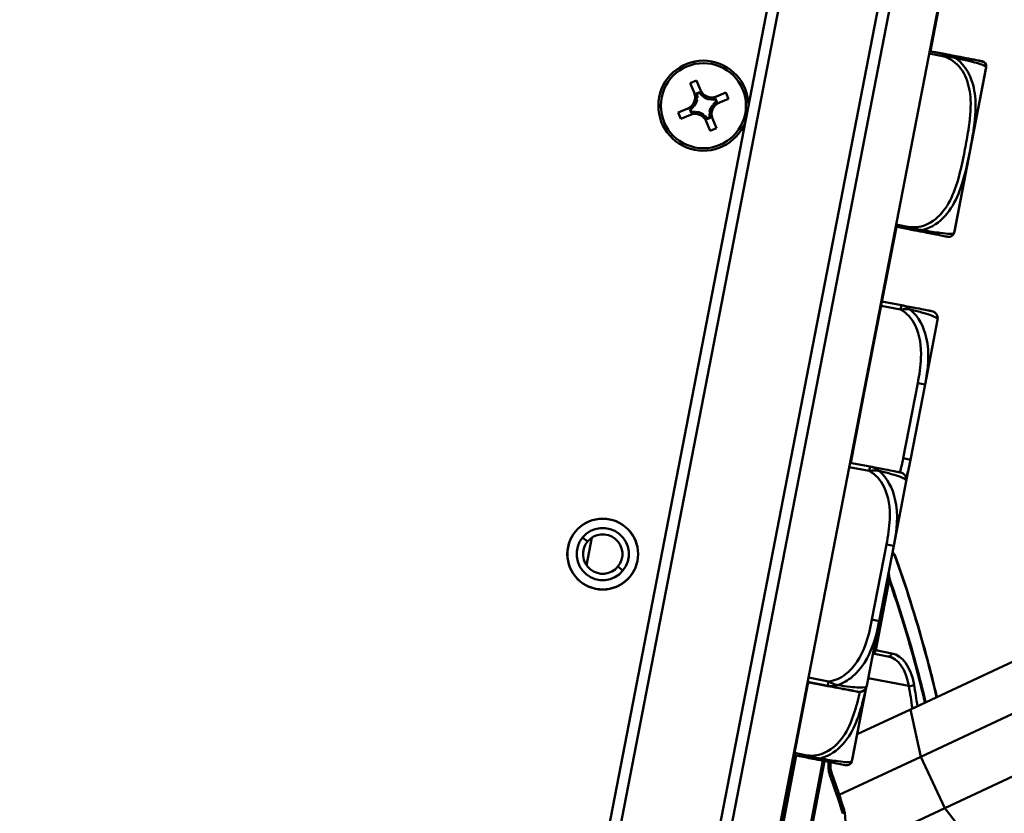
# Model space of a CAD drawing. Header units: inches. Extents: x 0.8 to 72.9, y -5.1 to 48.7.
# Tile 14 of 237: x 16.5 to 19.1, y 16.5 to 18.5. Entities that reach past the tile are written whole.
import ezdxf

# ---------------------------------------------------------------- set-up
doc = ezdxf.new("R2010")
doc.units = ezdxf.units.IN
doc.header["$MEASUREMENT"] = 0
for name, color, linetype, lineweight in [('Dimensions(ROSSANSI)', 7, 'Continuous', 25), ('Visible Edges(ROSSANSI)', 7, 'Continuous', 50), ('Visible Tangent Edges(ROSSANSI)', 7, 'Continuous', 50)]:
    doc.layers.add(name, color=color, linetype=linetype, lineweight=lineweight)
doc.styles.add('DEFAULT-ROSSANSI', font='arial.ttf')
doc.dimstyles.new('DEFAULT-ROSSANSI', dxfattribs={"dimtxt": 1, "dimasz": 0.098425, "dimexe": 0.125, "dimexo": 0.0625, "dimgap": 0.031496, "dimtad": 0, "dimtih": 1, "dimtoh": 1, "dimrnd": 1e-08, "dimzin": 0, "dimdsep": 46, "dimtxsty": 'DEFAULT-ROSSANSI', "dimcen": 0.09, "dimdle": 0.393701, "dimclrd": 7, "dimclre": 7, "dimclrt": 179, "dimadec": 0, "dimazin": 0, "dimtfac": 1, "dimtofl": 0, "dimtmove": 0, "dimatfit": 3, "dimfxl": 1, "dimtolj": 1, "dimtzin": 0, "dimlwd": 25, "dimlwe": 25, "dimarcsym": 0})

# ---------------------------------------------------------------- blocks, each defined once
blk = doc.blocks.new('*D7')
at = {"layer": 'Defpoints', "color": 0}
for p in [(18.0183, 23.6826), (3.2881, 10.3653), (16.4317, 7.8223)]:
    blk.add_point(p, dxfattribs=at)
at = {"layer": 'Dimensions(ROSSANSI)', "color": 7, "lineweight": 25}
for p, q in [((17.9569, 23.6945), (6.1804, 25.9729)), ((6.2845, 25.8526), (4.9257, 18.8296)), ((3.3068, 10.4619), (4.6655, 17.4849)), ((16.3704, 7.8342), (3.1653, 10.3891))]:
    blk.add_line(p, q, dxfattribs=at)
at = {"layer": 'Dimensions(ROSSANSI)', "color": 7}
for points in [[(6.2684, 25.8557), (6.3006, 25.8494), (6.3032, 25.9492)], [(3.2907, 10.4651), (3.3229, 10.4588), (3.2881, 10.3653)]]:
    blk.add_solid(points, dxfattribs=at)
at = {"layer": 'Dimensions(ROSSANSI)', "color": 179, "lineweight": 25, "insert": (0.8389, 18.7981), "char_height": 1, "attachment_point": 1, "style": 'DEFAULT-ROSSANSI'}
blk.add_mtext('\\A1;15.87 [403.2]', dxfattribs=at)
blk = doc.blocks.new('*D9')
at = {"layer": 'Defpoints', "color": 0}
for p in [(20.9572, 23.5647), (16.7247, 7.3336), (21.5914, 5.2728)]:
    blk.add_point(p, dxfattribs=at)
at = {"layer": 'Dimensions(ROSSANSI)', "color": 7, "lineweight": 25}
for p, q in [((21.0148, 23.5403), (28.1781, 20.5071)), ((28.0246, 20.4652), (24.0396, 11.0543)), ((21.6298, 5.3634), (23.4702, 9.7096)), ((16.7823, 7.3092), (21.7065, 5.2241))]:
    blk.add_line(p, q, dxfattribs=at)
at = {"layer": 'Dimensions(ROSSANSI)', "color": 7}
for points in [[(28.0095, 20.4716), (28.0397, 20.4588), (28.063, 20.5558)], [(21.6147, 5.3698), (21.6449, 5.357), (21.5914, 5.2728)]]:
    blk.add_solid(points, dxfattribs=at)
at = {"layer": 'Dimensions(ROSSANSI)', "color": 179, "lineweight": 25, "insert": (19.7982, 11.0228), "char_height": 1, "attachment_point": 1, "style": 'DEFAULT-ROSSANSI'}
blk.add_mtext('\\A1;16.60 [421.6]', dxfattribs=at)
blk = doc.blocks.new('*D12')
at = {"layer": 'Defpoints', "color": 0}
for p in [(20.3257, 29.7563), (14.3874, 23.4825), (20.8786, 23.3789), (14.3874, 8.0496)]:
    blk.add_point(p, dxfattribs=at)
at = {"layer": 'Dimensions(ROSSANSI)', "color": 7, "lineweight": 25}
for p, q in [((14.3874, 23.545), (14.3874, 30.679)), ((20.9029, 23.4365), (23.2112, 28.8877))]:
    blk.add_line(p, q, dxfattribs=at)
for start, end in [(81.16585, 89.74941), (67.30059, 75.85919)]:
    blk.add_arc((14.3874, 8.0496), 22.5044, start, end, dxfattribs=at)
at = {"layer": 'Dimensions(ROSSANSI)', "color": 7}
for points in [[(14.4858, 30.5373), (14.4859, 30.5702), (14.3874, 30.554)], [(23.0782, 28.8259), (23.0654, 28.7957), (23.1625, 28.7726)]]:
    blk.add_solid(points, dxfattribs=at)
at = {"layer": 'Dimensions(ROSSANSI)', "color": 179, "lineweight": 25, "insert": (17.875, 30.6151), "char_height": 1, "attachment_point": 1, "style": 'DEFAULT-ROSSANSI'}
blk.add_mtext('\\A1;23°', dxfattribs=at)
blk = doc.blocks.new('*D13')
at = {"layer": 'Defpoints', "color": 0}
for p in [(14.3874, 23.4825), (16.8244, 7.5198), (15.55, 3.9989), (14.3874, -5.0762)]:
    blk.add_point(p, dxfattribs=at)
at = {"layer": 'Dimensions(ROSSANSI)', "color": 7, "lineweight": 25}
for p, q in [((14.3874, 23.42), (14.3874, 3.9481)), ((16.8126, 7.4584), (16.1016, 3.7838))]:
    blk.add_line(p, q, dxfattribs=at)
for start, end in [(90, 91.37691), (79.66637, 89.38363)]:
    blk.add_arc((14.3874, -5.0762), 9.1493, start, end, dxfattribs=at)
at = {"layer": 'Dimensions(ROSSANSI)', "color": 7}
for points in [[(14.4857, 4.0561), (14.4859, 4.0889), (14.3874, 4.0731)], [(16.0316, 3.9408), (16.0256, 3.9085), (16.1253, 3.9065)]]:
    blk.add_solid(points, dxfattribs=at)
at = {"layer": 'Dimensions(ROSSANSI)', "color": 179, "lineweight": 25, "insert": (12.2684, 4.498), "char_height": 1, "attachment_point": 1, "style": 'DEFAULT-ROSSANSI'}
blk.add_mtext('\\A1;11°', dxfattribs=at)

msp = doc.modelspace()

# ---------------------------------------------------------------- linework, layer by layer
at = {"layer": 'Visible Edges(ROSSANSI)'}
for p, q in [((16.7017, 7.5436), (18.9287, 19.0541)), ((16.8244, 7.5198), (19.0514, 19.0304)), ((18.5949, 19.0028), (16.7596, 9.5167)), ((16.7947, 9.5405), (18.6186, 18.9676)), ((18.8719, 18.9186), (17.048, 9.4915)), ((18.9992, 18.7498), (18.9444, 18.4665)), ((18.9776, 18.4595), (18.9423, 18.4663)), ((18.9777, 18.46), (18.9424, 18.4669)), ((19.0079, 17.9892), (19.0914, 18.4207)), ((19.0914, 18.4207), (19.0915, 18.4212)), ((18.3097, 18.3822), (18.3263, 18.3891)), ((18.3203, 18.3568), (18.3097, 18.3822)), ((18.3263, 18.3891), (18.3369, 18.3637)), ((18.3349, 18.3584), (18.3255, 18.3545)), ((18.3343, 18.3565), (18.3274, 18.3536)), ((18.3431, 18.349), (18.3411, 18.3482)), ((18.3788, 18.3466), (18.4042, 18.3572)), ((18.4042, 18.3572), (18.4111, 18.3406)), ((18.3284, 18.3429), (18.3265, 18.3421)), ((18.3649, 18.3384), (18.3641, 18.3404)), ((18.371, 18.3238), (18.3702, 18.3258)), ((18.3785, 18.3326), (18.3756, 18.3395)), ((18.3804, 18.332), (18.3765, 18.3414)), ((18.4111, 18.3406), (18.3857, 18.33)), ((18.2778, 18.3043), (18.3031, 18.3149)), ((18.2847, 18.2877), (18.2778, 18.3043)), ((18.3101, 18.2983), (18.2847, 18.2877)), ((18.3085, 18.3129), (18.3124, 18.3035)), ((18.3104, 18.3123), (18.3133, 18.3054)), ((18.3178, 18.3211), (18.3187, 18.3191)), ((18.324, 18.3065), (18.3248, 18.3045)), ((18.3458, 18.2959), (18.3478, 18.2967)), ((18.3604, 18.302), (18.3624, 18.3028)), ((18.3625, 18.2558), (18.3519, 18.2812)), ((18.3539, 18.2865), (18.3633, 18.2904)), ((18.3546, 18.2884), (18.3615, 18.2913)), ((18.3685, 18.2881), (18.3791, 18.2627)), ((18.3791, 18.2627), (18.3625, 18.2558)), ((18.8545, 18.0021), (18.789, 17.6637)), ((18.8526, 18.0025), (18.8879, 17.9956)), ((18.8678, 17.7949), (18.8164, 17.8048)), ((18.9302, 17.5851), (18.9633, 17.7563)), ((18.7888, 17.6626), (18.7698, 17.5644)), ((18.7869, 17.663), (18.7888, 17.6626)), ((18.787, 17.6636), (18.789, 17.6632)), ((18.787, 17.6635), (18.7889, 17.6631)), ((18.7871, 17.6641), (18.789, 17.6637)), ((18.8918, 17.3864), (18.9302, 17.5851)), ((18.767, 17.55), (18.7338, 17.3782)), ((18.7651, 17.5504), (18.767, 17.55)), ((18.7698, 17.5644), (18.767, 17.55)), ((18.7679, 17.5648), (18.7698, 17.5644)), ((18.8808, 17.3297), (18.8918, 17.3864)), ((18.7853, 17.3682), (18.7318, 17.3785)), ((18.8476, 17.1584), (18.8808, 17.3297)), ((18.0499, 17.1804), (18.0357, 17.107)), ((18.8092, 16.9598), (18.8476, 17.1584)), ((18.7761, 16.7885), (18.8092, 16.9598)), ((19.3065, 16.9202), (18.8917, 16.7263)), ((18.7926, 16.8737), (18.8323, 16.866)), ((18.6215, 16.7978), (18.4603, 15.9644)), ((18.6196, 16.7982), (18.673, 16.7879)), ((18.6197, 16.7987), (18.6731, 16.7884)), ((18.776, 16.788), (18.7761, 16.7885)), ((19.3594, 16.8069), (18.919, 16.6011)), ((18.7376, 16.5923), (18.7747, 16.7838)), ((18.7508, 16.6605), (18.8917, 16.7263)), ((19.4229, 16.671), (18.9825, 16.4652)), ((18.5842, 16.6051), (18.6176, 16.5987)), ((18.7034, 16.5003), (18.919, 16.6011)), ((18.7268, 16.3457), (18.9825, 16.4652))]:
    msp.add_line(p, q, dxfattribs=at)
for centre, radius in [((18.3444, 18.3224), 0.1125), ((18.0784, 17.1368), 0.0937)]:
    msp.add_circle(centre, radius, dxfattribs=at)
for centre, radius, start, end in [((18.3444, 18.3224), 0.119, 0.4383, 337.6617), ((19.0781, 18.426), 0.0138, 355.5035, 79.05), ((19.0783, 18.4265), 0.0138, 355.5035, 79.05), ((19.0624, 18.4263), 0.0295, 349.05, 354.922), ((19.0625, 18.4268), 0.0295, 349.05, 354.922), ((18.9683, 18.4346), 0.124, 354.922, 355.5035), ((18.9684, 18.4352), 0.124, 354.922, 355.5035), ((18.2908, 18.3445), 0.032, 292.68, 22.68), ((18.2908, 18.3445), 0.0377, 357.6376, 14.0017), ((18.3664, 18.3761), 0.0377, 211.3583, 227.7224), ((18.3664, 18.3761), 0.032, 202.68, 292.68), ((18.2908, 18.3445), 0.0377, 324.5647, 350.7953), ((18.3664, 18.3761), 0.0377, 234.5647, 260.7953), ((18.3981, 18.3004), 0.0377, 144.5647, 170.7953), ((18.3664, 18.3761), 0.0377, 267.6376, 284.0017), ((18.3981, 18.3004), 0.032, 112.68, 202.68), ((18.3981, 18.3004), 0.0377, 121.3583, 137.7224), ((18.3224, 18.2688), 0.032, 22.68, 112.68), ((18.2908, 18.3445), 0.0377, 301.3583, 317.7224), ((18.3224, 18.2688), 0.0377, 87.6376, 104.0017), ((18.3224, 18.2688), 0.0377, 54.5647, 80.7953), ((18.3224, 18.2688), 0.0377, 31.3583, 47.7224), ((18.3981, 18.3004), 0.0377, 177.6376, 194.0017), ((18.9936, 17.9892), 0.0138, 259.05, 342.5965), ((18.8885, 18.0222), 0.124, 342.5965, 343.178), ((18.9789, 17.9948), 0.0295, 343.178, 349.05), ((18.944, 17.7601), 0.0197, 349.05, 79.05), ((18.8615, 17.3334), 0.0197, 349.05, 79.05), ((18.0784, 17.1368), 0.0935, 320.5429, 140.5429), ((18.0784, 17.1368), 0.069, 320.5429, 140.5429), ((18.0784, 17.1368), 0.0935, 140.5429, 320.5429), ((18.0784, 17.1368), 0.069, 140.5429, 320.5429), ((18.0784, 17.1368), 0.0521, 320.5429, 140.5429), ((18.0784, 17.1368), 0.0521, 140.5429, 320.5429), ((18.8409, 17.1313), 0.01, 19.8373, 49.6816), ((18.7567, 16.7917), 0.0197, 259.05, 349.05), ((18.7568, 16.7923), 0.0197, 259.05, 349.05), ((18.7234, 16.5922), 0.0138, 259.05, 342.5965), ((18.6182, 16.6252), 0.124, 342.5965, 343.178), ((18.7086, 16.5979), 0.0295, 343.178, 349.05), ((18.7083, 16.4523), 0.01, 5.553, 17.157)]:
    msp.add_arc(centre, radius, start, end, dxfattribs=at)
for centre, major_axis, start_param, end_param in [((18.2926, 18.3401), (-0.014, 0.0334), 4.397645, 4.728932), ((18.3683, 18.3717), (0.014, -0.0334), 4.695846, 5.027133), ((18.3621, 18.3743), (0.0334, 0.014), 4.397645, 4.728932), ((18.3937, 18.2986), (-0.0334, -0.014), 4.695846, 5.027133), ((18.2952, 18.3463), (0.0334, 0.014), 4.695846, 5.027133), ((18.3268, 18.2706), (-0.0334, -0.014), 4.397645, 4.728932), ((18.3206, 18.2732), (-0.014, 0.0334), 4.695846, 5.027133), ((18.3962, 18.3048), (0.014, -0.0334), 4.397645, 4.728932)]:
    msp.add_ellipse(centre, major_axis=major_axis, ratio=0.9914, start_param=start_param, end_param=end_param, dxfattribs=at)
for points, knots in [([(19.0808, 18.4395), (19.0807, 18.4395), (19.0806, 18.4396), (19.076, 18.4404), (19.0704, 18.4415), (19.0565, 18.4442), (19.0231, 18.4507), (19.0099, 18.4532), (18.994, 18.4563), (18.9776, 18.4595)], [1.0315402, 1.0315402, 1.0315402, 1.0315402, 1.2894252, 1.2894252, 1.2894252, 1.6107738, 1.6107738, 1.6107738, 1.7373496, 1.7373496, 1.7373496, 1.7373496]), ([(19.0809, 18.4401), (19.0808, 18.4401), (19.0807, 18.4401), (19.0761, 18.441), (19.0705, 18.4421), (19.0566, 18.4448), (19.0232, 18.4512), (19.01, 18.4538), (18.9941, 18.4569), (18.9777, 18.46)], [1.0315402, 1.0315402, 1.0315402, 1.0315402, 1.2894252, 1.2894252, 1.2894252, 1.6107738, 1.6107738, 1.6107738, 1.7373496, 1.7373496, 1.7373496, 1.7373496]), ([(18.8879, 17.9956), (18.8981, 17.9937), (18.9083, 17.9917), (18.9175, 17.9899), (18.9345, 17.9866), (18.9487, 17.9839), (18.9591, 17.9819), (18.9694, 17.9799), (18.9762, 17.9786), (18.9807, 17.9777), (18.9872, 17.9764), (18.9893, 17.976), (18.9902, 17.9758), (18.9909, 17.9757), (18.991, 17.9757), (18.991, 17.9757)], [0.3257308, 0.3257308, 0.3257308, 0.3257308, 0.4047738, 0.4047738, 0.4047738, 0.5505317, 0.5505317, 0.5505317, 0.6962896, 0.6962896, 0.6962896, 0.9025977, 0.9025977, 0.9025977, 1.0315402, 1.0315402, 1.0315402, 1.0315402]), ([(18.9477, 17.7794), (18.9474, 17.7795), (18.9468, 17.7796), (18.943, 17.7803), (18.938, 17.7813), (18.9277, 17.7833), (18.9071, 17.7873), (18.8964, 17.7893), (18.883, 17.7919), (18.8678, 17.7949)], [0.2569537, 0.2569537, 0.2569537, 0.2569537, 0.4371919, 0.4371919, 0.4371919, 0.6739428, 0.6739428, 0.6739428, 0.7963818, 0.7963818, 0.7963818, 0.7963818]), ([(18.8652, 17.3527), (18.8648, 17.3528), (18.8643, 17.3529), (18.8605, 17.3537), (18.8554, 17.3546), (18.8451, 17.3566), (18.8245, 17.3606), (18.8139, 17.3627), (18.8005, 17.3653), (18.7853, 17.3682)], [0.2569537, 0.2569537, 0.2569537, 0.2569537, 0.4371919, 0.4371919, 0.4371919, 0.6739428, 0.6739428, 0.6739428, 0.7963818, 0.7963818, 0.7963818, 0.7963818]), ([(18.9613, 16.7589), (18.9514, 16.8017), (18.9407, 16.8438), (18.9057, 16.9715), (18.8792, 17.0546), (18.8503, 17.1347)], [8.900188, 8.900188, 8.900188, 8.900188, 9.290097, 9.290097, 10.101724, 10.101724, 10.101724, 10.101724]), ([(18.673, 16.7879), (18.6909, 16.7844), (18.7064, 16.7814), (18.7179, 16.7792), (18.7356, 16.7758), (18.7444, 16.7741), (18.7488, 16.7732), (18.7521, 16.7726), (18.7526, 16.7725), (18.7529, 16.7724)], [-0.7968224, -0.7968224, -0.7968224, -0.7968224, -0.6514613, -0.6514613, -0.6514613, -0.427691, -0.427691, -0.427691, -0.2569517, -0.2569517, -0.2569517, -0.2569517]), ([(18.6731, 16.7884), (18.691, 16.7849), (18.7065, 16.7819), (18.718, 16.7797), (18.7357, 16.7763), (18.7445, 16.7746), (18.7489, 16.7738), (18.7522, 16.7731), (18.7527, 16.773), (18.753, 16.7729)], [-0.7968224, -0.7968224, -0.7968224, -0.7968224, -0.6514613, -0.6514613, -0.6514613, -0.427691, -0.427691, -0.427691, -0.2569517, -0.2569517, -0.2569517, -0.2569517]), ([(18.6176, 16.5987), (18.6278, 16.5967), (18.638, 16.5947), (18.6472, 16.5929), (18.6643, 16.5896), (18.6784, 16.5869), (18.6888, 16.5849), (18.6991, 16.5829), (18.7059, 16.5816), (18.7105, 16.5807), (18.7169, 16.5795), (18.719, 16.5791), (18.72, 16.5789), (18.7206, 16.5787), (18.7207, 16.5787), (18.7207, 16.5787)], [0.3257308, 0.3257308, 0.3257308, 0.3257308, 0.4047738, 0.4047738, 0.4047738, 0.5505317, 0.5505317, 0.5505317, 0.6962896, 0.6962896, 0.6962896, 0.9025977, 0.9025977, 0.9025977, 1.0315402, 1.0315402, 1.0315402, 1.0315402]), ([(18.6837, 16.5568), (18.6829, 16.5589), (18.6823, 16.5609), (18.6813, 16.5652), (18.6809, 16.5673), (18.6803, 16.5716), (18.6801, 16.5738), (18.68, 16.5781), (18.6801, 16.5803), (18.6804, 16.5838), (18.6805, 16.5851), (18.6807, 16.5865)], [-0.5404263, -0.5404263, -0.5404263, -0.5404263, -0.4319662, -0.4319662, -0.3235062, -0.3235062, -0.2150461, -0.2150461, -0.1065861, -0.1065861, -0.0389593, -0.0389593, -0.0389593, -0.0389593]), ([(18.7178, 16.4552), (18.7157, 16.4621), (18.7136, 16.4689), (18.7092, 16.4825), (18.707, 16.4893), (18.7025, 16.5029), (18.7003, 16.5096), (18.6956, 16.5232), (18.6933, 16.5299), (18.6885, 16.5434), (18.6861, 16.5501), (18.6837, 16.5568)], [0.49056048, 0.49056048, 0.49056048, 0.49056048, 0.50053364, 0.50053364, 0.5105068, 0.5105068, 0.52047996, 0.52047996, 0.53045312, 0.53045312, 0.54042628, 0.54042628, 0.54042628, 0.54042628]), ([(18.3342, 14.4684), (18.3938, 14.583), (18.4479, 14.7053), (18.5433, 14.9604), (18.5845, 15.0933), (18.6525, 15.3646), (18.6793, 15.503), (18.7174, 15.7801), (18.7287, 15.9188), (18.7353, 16.1911), (18.7307, 16.3247), (18.7182, 16.4533)], [1.0802358, 1.0802358, 1.0802358, 1.0802358, 1.27646, 1.27646, 1.4726842, 1.4726842, 1.6689084, 1.6689084, 1.8651326, 1.8651326, 2.0613568, 2.0613568, 2.0613568, 2.0613568])]:
    msp.add_open_spline(points, degree=3, knots=knots, dxfattribs=at)
for points in [[(18.328, 18.3384), (18.3238, 18.3484), (18.3203, 18.3568)], [(18.3369, 18.3637), (18.3404, 18.3553), (18.3446, 18.3454)], [(18.3031, 18.3149), (18.3116, 18.3185), (18.3215, 18.3226)], [(18.3604, 18.3389), (18.3704, 18.343), (18.3788, 18.3466)], [(18.3857, 18.33), (18.3773, 18.3264), (18.3674, 18.3223)], [(18.3284, 18.306), (18.3185, 18.3019), (18.3101, 18.2983)], [(18.3519, 18.2812), (18.3484, 18.2896), (18.3443, 18.2995)], [(18.3609, 18.3065), (18.365, 18.2965), (18.3685, 18.2881)]]:
    msp.add_rational_spline(points, [1, 1.0434797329, 1], degree=2, dxfattribs=at)
for points, degree in [([(18.3255, 18.3545), (18.3264, 18.3541), (18.3274, 18.3536)], 2), ([(18.3349, 18.3584), (18.3346, 18.3575), (18.3343, 18.3565)], 2), ([(18.3765, 18.3414), (18.376, 18.3404), (18.3756, 18.3395)], 2), ([(18.3804, 18.332), (18.3794, 18.3323), (18.3785, 18.3326)], 2), ([(18.3085, 18.3129), (18.3094, 18.3126), (18.3104, 18.3123)], 2), ([(18.3124, 18.3035), (18.3128, 18.3045), (18.3133, 18.3054)], 2), ([(18.3539, 18.2865), (18.3543, 18.2874), (18.3546, 18.2884)], 2), ([(18.3633, 18.2904), (18.3624, 18.2908), (18.3615, 18.2913)], 2), ([(18.7889, 17.663), (18.7889, 17.6628), (18.7888, 17.6626)], 2), ([(18.789, 17.6632), (18.7889, 17.6632), (18.7889, 17.6631)], 2), ([(18.7889, 17.6631), (18.7889, 17.6631), (18.7889, 17.663)], 2), ([(18.789, 17.6637), (18.789, 17.6635), (18.789, 17.6632)], 2), ([(18.8473, 17.139), (18.8463, 17.1398), (18.8454, 17.1406), (18.8444, 17.1415)], 3)]:
    msp.add_open_spline(points, degree=degree, dxfattribs=at)
at = {"layer": 'Visible Tangent Edges(ROSSANSI)'}
for p, q in [((18.9412, 18.4605), (18.9765, 18.4537)), ((18.9765, 18.4537), (18.9776, 18.4595)), ((18.9776, 18.4595), (18.9777, 18.46)), ((19.0072, 17.9863), (19.0918, 18.4237)), ((19.0918, 18.4237), (19.0919, 18.4242)), ((18.889, 18.0014), (18.8537, 18.0083)), ((18.8879, 17.9956), (18.889, 18.0014)), ((18.8141, 17.7932), (18.8656, 17.7833)), ((18.8656, 17.7833), (18.8678, 17.7949)), ((18.7869, 17.6634), (18.7889, 17.663)), ((18.9109, 17.5888), (18.8724, 17.3902)), ((18.9109, 17.5888), (18.9302, 17.5851)), ((18.8724, 17.3902), (18.8918, 17.3864)), ((18.7296, 17.367), (18.783, 17.3566)), ((18.783, 17.3566), (18.7853, 17.3682)), ((18.0382, 17.1699), (18.0251, 17.1807)), ((18.8283, 17.1622), (18.7899, 16.9635)), ((18.8283, 17.1622), (18.8476, 17.1584)), ((18.1317, 17.093), (18.1186, 17.1037)), ((18.8322, 17.068), (18.7964, 16.8832)), ((18.8, 16.8825), (18.8357, 17.0673)), ((18.8357, 17.0673), (18.8322, 17.068)), ((18.7899, 16.9635), (18.8092, 16.9598)), ((18.7964, 16.8832), (18.7945, 16.8835)), ((18.7964, 16.8832), (18.8, 16.8825)), ((18.8424, 16.8743), (18.8, 16.8825)), ((18.6753, 16.8), (18.6219, 16.8103)), ((18.673, 16.7879), (18.6731, 16.7884)), ((18.6731, 16.7884), (18.6753, 16.8)), ((18.8875, 16.7881), (18.78, 16.8089)), ((18.7369, 16.5893), (18.7744, 16.7832)), ((18.8917, 16.7263), (18.919, 16.6011)), ((18.5475, 16.3835), (18.5901, 16.604)), ((18.6187, 16.6045), (18.5854, 16.6109)), ((18.6176, 16.5987), (18.6187, 16.6045)), ((18.6603, 16.5904), (18.6177, 16.3699)), ((18.6223, 16.369), (18.665, 16.5895)), ((18.919, 16.6011), (18.9825, 16.4652)), ((18.9825, 16.4652), (19.061, 16.3639))]:
    msp.add_line(p, q, dxfattribs=at)
for centre, radius, start, end in [((18.7447, 16.5765), 0.07, 170.9632, 200.0141), ((16.6686, 15.8202), 2.1395, 17.157, 20.0141)]:
    msp.add_arc(centre, radius, start, end, dxfattribs=at)
for centre, major_axis, ratio, start_param, end_param in [((18.8409, 17.1313), (0.00647, 0.00762), 0.90902, 5.472256, 6.283185), ((18.8409, 17.1313), (0.00941, 0.00339), 0.603716, 5.894502, 6.283185), ((18.8276, 17.0689), (0.00988, 0.00154), 0.178388, 5.172401, 5.975275), ((18.8276, 17.0689), (0.00944, 0.00329), 0.60209, 5.515127, 5.900415), ((18.7918, 16.8841), (-0.0019, -0.00982), 0.83205, 0.331285, 1.570796), ((18.7918, 16.8841), (-0.0019, -0.00982), 0.471858, 0.610825, 1.570796), ((18.8342, 16.8759), (-0.0019, -0.00982), 0.83205, 0, 1.570796), ((18.8039, 16.7188), (0.0285, 0.1473), 0.5547, 5.306788, 6.283185), ((18.812, 16.7172), (0.0304, 0.1571), 0.5547, 5.306788, 6.283185), ((18.8931, 16.7928), (0.00986, 0.00167), 0.465957, 4.0348, 5.605596), ((17.5217, 15.6552), (-0.4653, -2.4049), 0.5547, 2.137611, 2.165195), ((17.5299, 15.6536), (0.4672, 2.4148), 0.5547, 5.280767, 5.306788), ((18.6743, 16.5534), (0.0094, 0.00342), 0.265473, 5.128945, 6.283185), ((18.7083, 16.4523), (0.00955, 0.00295), 0.244484, 5.141663, 6.283185), ((18.7083, 16.4523), (0.00995, 0.00097), 0.391996, 5.635983, 6.283185)]:
    msp.add_ellipse(centre, major_axis=major_axis, ratio=ratio, start_param=start_param, end_param=end_param, dxfattribs=at)
for points, knots in [([(18.9765, 18.4537), (18.9866, 18.4511), (18.9963, 18.4465), (19.0047, 18.4404), (19.0201, 18.4291), (19.0317, 18.4127), (19.039, 18.3949), (19.0463, 18.377), (19.0496, 18.3578), (19.0506, 18.3387), (19.052, 18.3116), (19.0489, 18.2844), (19.0448, 18.2576), (19.0422, 18.2409), (19.0391, 18.2242), (19.0359, 18.2076), (19.0295, 18.1744), (19.0228, 18.1412), (19.0119, 18.109), (18.9983, 18.0688), (18.9761, 18.0284), (18.9377, 18.0098), (18.9227, 18.0024), (18.9055, 17.9992), (18.889, 18.0014)], [0.325731, 0.325731, 0.325731, 0.325731, 0.404774, 0.404774, 0.404774, 0.550532, 0.550532, 0.550532, 0.69629, 0.69629, 0.69629, 0.902598, 0.902598, 0.902598, 1.03154, 1.03154, 1.03154, 1.289425, 1.289425, 1.289425, 1.610774, 1.610774, 1.610774, 1.73735, 1.73735, 1.73735, 1.73735]), ([(18.9765, 18.4537), (18.9785, 18.4534), (18.9804, 18.4531), (18.9842, 18.4527), (18.9861, 18.4525), (18.9891, 18.4522), (18.9902, 18.4521), (18.9921, 18.4519), (18.9928, 18.4518), (18.995, 18.4516), (18.9965, 18.4514), (19.0003, 18.4508), (19.0027, 18.4504), (19.007, 18.4495), (19.0091, 18.449), (19.011, 18.4484)], [-0.0844808, -0.0844808, -0.0844808, -0.0844808, -0.06943799, -0.06943799, -0.05587828, -0.05587828, -0.04740346, -0.04740346, -0.04210669, -0.04210669, -0.03151317, -0.03151317, -0.01456352, -0.01456352, 0.00026741, 0.00026741, 0.00026741, 0.00026741]), ([(19.011, 18.4484), (19.0092, 18.4495), (19.0072, 18.4506), (19.0031, 18.4525), (19.0008, 18.4535), (18.9971, 18.4548), (18.9957, 18.4552), (18.9936, 18.4559), (18.9929, 18.4561), (18.9911, 18.4566), (18.99, 18.4568), (18.987, 18.4576), (18.9853, 18.4579), (18.9815, 18.4587), (18.9796, 18.4591), (18.9776, 18.4595)], [-0.00026741, -0.00026741, -0.00026741, -0.00026741, 0.01456352, 0.01456352, 0.03151317, 0.03151317, 0.04210669, 0.04210669, 0.04740346, 0.04740346, 0.05587828, 0.05587828, 0.06943799, 0.06943799, 0.0844808, 0.0844808, 0.0844808, 0.0844808]), ([(18.9939, 18.4563), (18.9934, 18.4565), (18.9928, 18.4566), (18.9912, 18.4571), (18.9901, 18.4574), (18.9871, 18.4581), (18.9854, 18.4585), (18.9816, 18.4593), (18.9797, 18.4597), (18.9777, 18.46)], [0.04339518, 0.04339518, 0.04339518, 0.04339518, 0.04740346, 0.04740346, 0.05587828, 0.05587828, 0.06943799, 0.06943799, 0.0844808, 0.0844808, 0.0844808, 0.0844808]), ([(18.923, 17.9935), (18.9297, 17.9951), (18.9362, 17.9974), (18.9424, 18.0002), (18.9853, 18.0201), (19.0098, 18.0632), (19.0244, 18.1047), (19.0361, 18.138), (19.0429, 18.1716), (19.0493, 18.205), (19.0526, 18.2217), (19.0556, 18.2385), (19.0582, 18.2555), (19.0623, 18.2827), (19.0653, 18.3108), (19.0633, 18.3393), (19.0619, 18.3595), (19.058, 18.38), (19.0496, 18.3992), (19.0413, 18.4183), (19.0283, 18.4361), (19.011, 18.4484)], [-1.657319, -1.657319, -1.657319, -1.657319, -1.610774, -1.610774, -1.610774, -1.289425, -1.289425, -1.289425, -1.03154, -1.03154, -1.03154, -0.902598, -0.902598, -0.902598, -0.69629, -0.69629, -0.69629, -0.550532, -0.550532, -0.550532, -0.405761, -0.405761, -0.405761, -0.405761]), ([(19.011, 18.4484), (19.0171, 18.4471), (19.0229, 18.4458), (19.0284, 18.4446), (19.0658, 18.4363), (19.081, 18.4312), (19.087, 18.4283), (19.0918, 18.4259), (19.0919, 18.4249), (19.0919, 18.4249)], [-1.6573193, -1.6573193, -1.6573193, -1.6573193, -1.6107738, -1.6107738, -1.6107738, -1.2894252, -1.2894252, -1.2894252, -1.0315402, -1.0315402, -1.0315402, -1.0315402]), ([(18.8879, 17.9956), (18.8898, 17.9953), (18.8918, 17.9949), (18.8955, 17.9942), (18.8973, 17.9939), (18.9003, 17.9935), (18.9015, 17.9933), (18.9033, 17.9931), (18.9041, 17.9931), (18.9063, 17.9929), (18.9078, 17.9928), (18.9116, 17.9926), (18.9141, 17.9926), (18.9187, 17.9929), (18.9209, 17.9931), (18.923, 17.9935)], [-0.0844808, -0.0844808, -0.0844808, -0.0844808, -0.06943799, -0.06943799, -0.05587828, -0.05587828, -0.04740346, -0.04740346, -0.04210669, -0.04210669, -0.03151317, -0.03151317, -0.01456352, -0.01456352, 0.00026741, 0.00026741, 0.00026741, 0.00026741]), ([(18.923, 17.9935), (18.921, 17.9937), (18.9189, 17.9939), (18.9145, 17.9947), (18.9122, 17.9952), (18.9084, 17.9961), (18.907, 17.9965), (18.9049, 17.9971), (18.9041, 17.9973), (18.9023, 17.9978), (18.9012, 17.9981), (18.8983, 17.9989), (18.8966, 17.9994), (18.8929, 18.0005), (18.8909, 18.001), (18.889, 18.0014)], [-0.00026741, -0.00026741, -0.00026741, -0.00026741, 0.01456352, 0.01456352, 0.03151317, 0.03151317, 0.04210669, 0.04210669, 0.04740346, 0.04740346, 0.05587828, 0.05587828, 0.06943799, 0.06943799, 0.0844808, 0.0844808, 0.0844808, 0.0844808]), ([(19.0068, 17.9851), (19.0068, 17.9851), (19.0066, 17.9849), (19.0058, 17.9846), (19.0045, 17.9842), (19.002, 17.9835), (18.9945, 17.9837), (18.9893, 17.9839), (18.9815, 17.9846), (18.9697, 17.9861), (18.958, 17.9877), (18.9421, 17.9901), (18.923, 17.9935)], [-1.0315402, -1.0315402, -1.0315402, -1.0315402, -0.9025977, -0.9025977, -0.9025977, -0.6962896, -0.6962896, -0.6962896, -0.5505317, -0.5505317, -0.5505317, -0.4057611, -0.4057611, -0.4057611, -0.4057611]), ([(18.8656, 17.7833), (18.8671, 17.7835), (18.8686, 17.7837), (18.8715, 17.7841), (18.8728, 17.7842), (18.8751, 17.7844), (18.876, 17.7844), (18.8774, 17.7845), (18.8779, 17.7845), (18.8795, 17.7845), (18.8806, 17.7845), (18.8834, 17.7844), (18.8852, 17.7843), (18.8883, 17.7839), (18.8898, 17.7837), (18.8912, 17.7834)], [-0.0532704, -0.0532704, -0.0532704, -0.0532704, -0.04377373, -0.04377373, -0.03521335, -0.03521335, -0.02986312, -0.02986312, -0.02651922, -0.02651922, -0.01983142, -0.01983142, -0.00913095, -0.00913095, 0.00023197, 0.00023197, 0.00023197, 0.00023197]), ([(18.8656, 17.7833), (18.8824, 17.7742), (18.8956, 17.7589), (18.9041, 17.7417), (18.9174, 17.7153), (18.9206, 17.685), (18.9195, 17.6556), (18.9186, 17.6332), (18.9151, 17.6108), (18.9109, 17.5888)], [-0.7968224, -0.7968224, -0.7968224, -0.7968224, -0.6514613, -0.6514613, -0.6514613, -0.427691, -0.427691, -0.427691, -0.2569517, -0.2569517, -0.2569517, -0.2569517]), ([(18.8912, 17.7834), (18.8899, 17.7845), (18.8886, 17.7855), (18.8858, 17.7875), (18.8842, 17.7885), (18.8817, 17.7899), (18.8807, 17.7904), (18.8792, 17.7911), (18.8787, 17.7914), (18.8774, 17.7919), (18.8766, 17.7923), (18.8745, 17.793), (18.8733, 17.7935), (18.8706, 17.7943), (18.8692, 17.7946), (18.8678, 17.7949)], [-0.00023197, -0.00023197, -0.00023197, -0.00023197, 0.00913095, 0.00913095, 0.01983142, 0.01983142, 0.02651922, 0.02651922, 0.02986312, 0.02986312, 0.03521335, 0.03521335, 0.04377373, 0.04377373, 0.0532704, 0.0532704, 0.0532704, 0.0532704]), ([(18.8912, 17.7834), (18.9038, 17.7804), (18.9153, 17.7775), (18.9445, 17.7694), (18.9545, 17.7651), (18.9629, 17.7595), (18.9639, 17.7577), (18.9633, 17.7563)], [-0.7478145, -0.7478145, -0.7478145, -0.7478145, -0.6493253, -0.6493253, -0.427691, -0.427691, -0.2569537, -0.2569537, -0.2569537, -0.2569537]), ([(18.9302, 17.5851), (18.938, 17.6248), (18.9433, 17.6669), (18.9272, 17.7369), (18.9137, 17.7644), (18.8912, 17.7834)], [0.2569517, 0.2569517, 0.2569517, 0.2569517, 0.5559983, 0.5559983, 0.7482818, 0.7482818, 0.7482818, 0.7482818]), ([(18.8087, 17.3567), (18.8074, 17.3578), (18.8061, 17.3588), (18.8032, 17.3609), (18.8017, 17.3618), (18.7991, 17.3633), (18.7981, 17.3638), (18.7967, 17.3645), (18.7962, 17.3647), (18.7949, 17.3653), (18.7941, 17.3656), (18.792, 17.3664), (18.7907, 17.3668), (18.788, 17.3676), (18.7866, 17.3679), (18.7853, 17.3682)], [-0.00023197, -0.00023197, -0.00023197, -0.00023197, 0.00913095, 0.00913095, 0.01983142, 0.01983142, 0.02651922, 0.02651922, 0.02986312, 0.02986312, 0.03521335, 0.03521335, 0.04377373, 0.04377373, 0.0532704, 0.0532704, 0.0532704, 0.0532704]), ([(18.783, 17.3566), (18.7845, 17.3569), (18.786, 17.3571), (18.7889, 17.3574), (18.7903, 17.3576), (18.7925, 17.3577), (18.7934, 17.3578), (18.7948, 17.3578), (18.7954, 17.3578), (18.797, 17.3578), (18.7981, 17.3578), (18.8009, 17.3577), (18.8026, 17.3576), (18.8058, 17.3572), (18.8072, 17.357), (18.8087, 17.3567)], [-0.0532704, -0.0532704, -0.0532704, -0.0532704, -0.04377373, -0.04377373, -0.03521335, -0.03521335, -0.02986312, -0.02986312, -0.02651922, -0.02651922, -0.01983142, -0.01983142, -0.00913095, -0.00913095, 0.00023197, 0.00023197, 0.00023197, 0.00023197]), ([(18.783, 17.3566), (18.7999, 17.3475), (18.813, 17.3323), (18.8216, 17.3151), (18.8348, 17.2887), (18.8381, 17.2584), (18.8369, 17.229), (18.8361, 17.2066), (18.8326, 17.1842), (18.8283, 17.1622)], [-0.7968224, -0.7968224, -0.7968224, -0.7968224, -0.6514613, -0.6514613, -0.6514613, -0.427691, -0.427691, -0.427691, -0.2569517, -0.2569517, -0.2569517, -0.2569517]), ([(18.8087, 17.3567), (18.8213, 17.3538), (18.8328, 17.3509), (18.8619, 17.3427), (18.872, 17.3384), (18.8804, 17.3329), (18.8814, 17.331), (18.8808, 17.3297)], [-0.7478145, -0.7478145, -0.7478145, -0.7478145, -0.6493253, -0.6493253, -0.427691, -0.427691, -0.2569537, -0.2569537, -0.2569537, -0.2569537]), ([(18.8476, 17.1584), (18.8555, 17.1981), (18.8607, 17.2403), (18.8446, 17.3103), (18.8312, 17.3377), (18.8087, 17.3567)], [0.2569517, 0.2569517, 0.2569517, 0.2569517, 0.5559983, 0.5559983, 0.7482818, 0.7482818, 0.7482818, 0.7482818]), ([(18.8437, 17.138), (18.8439, 17.1378), (18.8441, 17.1376), (18.8463, 17.1357), (18.8483, 17.134), (18.8503, 17.1323)], [-0.06220377, -0.06220377, -0.06220377, -0.06220377, -0.05706073, -0.05706073, -0.00912185, -0.00912185, -0.00912185, -0.00912185]), ([(18.8503, 17.1323), (18.8792, 17.0523), (18.9056, 16.9693), (18.9404, 16.8423), (18.9509, 16.8008), (18.9608, 16.7586)], [-10.101724, -10.101724, -10.101724, -10.101724, -9.290097, -9.290097, -8.9051, -8.9051, -8.9051, -8.9051]), ([(18.8371, 17.0698), (18.8361, 17.076), (18.8352, 17.0821), (18.8342, 17.0883), (18.8341, 17.0884), (18.8341, 17.0885)], [-0.24827725, -0.24827725, -0.24827725, -0.24827725, -0.20037779, -0.20037779, -0.19947854, -0.19947854, -0.19947854, -0.19947854]), ([(18.8357, 17.0673), (18.8612, 16.9943), (18.8847, 16.9187), (18.9143, 16.8089), (18.9224, 16.7768), (18.9301, 16.7443)], [0.216985, 0.216985, 0.216985, 0.216985, 0.955261, 0.955261, 1.254531, 1.254531, 1.254531, 1.254531]), ([(18.9318, 16.7451), (18.924, 16.778), (18.9158, 16.8106), (18.8861, 16.921), (18.8626, 16.9967), (18.8371, 17.0698)], [-1.258198, -1.258198, -1.258198, -1.258198, -0.955261, -0.955261, -0.216985, -0.216985, -0.216985, -0.216985]), ([(18.7899, 16.9635), (18.7854, 16.9403), (18.7799, 16.9169), (18.7717, 16.8947), (18.7608, 16.8656), (18.7446, 16.8373), (18.7196, 16.8184), (18.7067, 16.8087), (18.6914, 16.8018), (18.6753, 16.8)], [0.2569537, 0.2569537, 0.2569537, 0.2569537, 0.4371919, 0.4371919, 0.4371919, 0.6739428, 0.6739428, 0.6739428, 0.7963818, 0.7963818, 0.7963818, 0.7963818]), ([(18.6991, 16.7904), (18.7132, 16.7954), (18.7268, 16.803), (18.7635, 16.8336), (18.78, 16.8627), (18.7994, 16.9142), (18.8051, 16.9368), (18.8092, 16.9598)], [-0.7478145, -0.7478145, -0.7478145, -0.7478145, -0.6493253, -0.6493253, -0.427691, -0.427691, -0.2569537, -0.2569537, -0.2569537, -0.2569537]), ([(18.673, 16.7879), (18.6744, 16.7876), (18.6758, 16.7874), (18.6782, 16.7872), (18.6792, 16.7871), (18.6801, 16.7871)], [-0.0532704, -0.0532704, -0.0532704, -0.0532704, -0.04377373, -0.04377373, -0.03761135, -0.03761135, -0.03761135, -0.03761135]), ([(18.6731, 16.7884), (18.6745, 16.7881), (18.6759, 16.7879), (18.6787, 16.7877), (18.68, 16.7876), (18.6822, 16.7875), (18.6831, 16.7876), (18.6845, 16.7876), (18.685, 16.7876), (18.6867, 16.7877), (18.6878, 16.7878), (18.6907, 16.7882), (18.6925, 16.7885), (18.6959, 16.7894), (18.6975, 16.7898), (18.6991, 16.7904)], [-0.0532704, -0.0532704, -0.0532704, -0.0532704, -0.04377373, -0.04377373, -0.03521335, -0.03521335, -0.02986312, -0.02986312, -0.02651922, -0.02651922, -0.01983142, -0.01983142, -0.00913095, -0.00913095, 0.00023197, 0.00023197, 0.00023197, 0.00023197]), ([(18.6991, 16.7904), (18.6977, 16.7906), (18.6962, 16.791), (18.6931, 16.7918), (18.6915, 16.7923), (18.6889, 16.7933), (18.6878, 16.7937), (18.6863, 16.7943), (18.6858, 16.7945), (18.6845, 16.7951), (18.6838, 16.7954), (18.6817, 16.7964), (18.6805, 16.7971), (18.6779, 16.7985), (18.6766, 16.7992), (18.6753, 16.8)], [-0.00023197, -0.00023197, -0.00023197, -0.00023197, 0.00913095, 0.00913095, 0.01983142, 0.01983142, 0.02651922, 0.02651922, 0.02986312, 0.02986312, 0.03521335, 0.03521335, 0.04377373, 0.04377373, 0.0532704, 0.0532704, 0.0532704, 0.0532704]), ([(18.7761, 16.7885), (18.7758, 16.7862), (18.7724, 16.7835), (18.7429, 16.7845), (18.7245, 16.7864), (18.6991, 16.7904)], [0.2569517, 0.2569517, 0.2569517, 0.2569517, 0.5559983, 0.5559983, 0.7482818, 0.7482818, 0.7482818, 0.7482818]), ([(18.7578, 16.7721), (18.7534, 16.7518), (18.7483, 16.7317), (18.7416, 16.712), (18.728, 16.6718), (18.7058, 16.6314), (18.6675, 16.6128), (18.6524, 16.6054), (18.6352, 16.6022), (18.6187, 16.6045)], [1.1315082, 1.1315082, 1.1315082, 1.1315082, 1.2894252, 1.2894252, 1.2894252, 1.6107738, 1.6107738, 1.6107738, 1.7373496, 1.7373496, 1.7373496, 1.7373496]), ([(18.6527, 16.5965), (18.6594, 16.5981), (18.6659, 16.6004), (18.6721, 16.6033), (18.715, 16.6231), (18.7395, 16.6662), (18.7541, 16.7077), (18.7628, 16.7324), (18.7688, 16.7573), (18.7739, 16.7821)], [-1.6573193, -1.6573193, -1.6573193, -1.6573193, -1.6107738, -1.6107738, -1.6107738, -1.2894252, -1.2894252, -1.2894252, -1.0981584, -1.0981584, -1.0981584, -1.0981584]), ([(18.6527, 16.5965), (18.6507, 16.5967), (18.6486, 16.597), (18.6442, 16.5977), (18.6419, 16.5982), (18.6381, 16.5992), (18.6367, 16.5995), (18.6346, 16.6001), (18.6339, 16.6003), (18.632, 16.6008), (18.6309, 16.6011), (18.628, 16.602), (18.6263, 16.6025), (18.6226, 16.6035), (18.6207, 16.604), (18.6187, 16.6045)], [-0.00026741, -0.00026741, -0.00026741, -0.00026741, 0.01456352, 0.01456352, 0.03151317, 0.03151317, 0.04210669, 0.04210669, 0.04740346, 0.04740346, 0.05587828, 0.05587828, 0.06943799, 0.06943799, 0.0844808, 0.0844808, 0.0844808, 0.0844808]), ([(18.6176, 16.5987), (18.6196, 16.5983), (18.6215, 16.5979), (18.6253, 16.5972), (18.6271, 16.5969), (18.63, 16.5965), (18.6312, 16.5964), (18.6331, 16.5961), (18.6338, 16.5961), (18.636, 16.5959), (18.6375, 16.5958), (18.6414, 16.5956), (18.6438, 16.5956), (18.6484, 16.5959), (18.6506, 16.5961), (18.6527, 16.5965)], [-0.0844808, -0.0844808, -0.0844808, -0.0844808, -0.06943799, -0.06943799, -0.05587828, -0.05587828, -0.04740346, -0.04740346, -0.04210669, -0.04210669, -0.03151317, -0.03151317, -0.01456352, -0.01456352, 0.00026741, 0.00026741, 0.00026741, 0.00026741]), ([(18.7365, 16.5881), (18.7365, 16.5881), (18.7363, 16.5879), (18.7355, 16.5876), (18.7343, 16.5872), (18.7317, 16.5865), (18.7243, 16.5868), (18.719, 16.5869), (18.7112, 16.5876), (18.6994, 16.5891), (18.6877, 16.5907), (18.6718, 16.5932), (18.6527, 16.5965)], [-1.0315402, -1.0315402, -1.0315402, -1.0315402, -0.9025977, -0.9025977, -0.9025977, -0.6962896, -0.6962896, -0.6962896, -0.5505317, -0.5505317, -0.5505317, -0.4057611, -0.4057611, -0.4057611, -0.4057611])]:
    msp.add_open_spline(points, degree=3, knots=knots, dxfattribs=at)
for points in [[(19.092, 18.4256), (19.092, 18.4255), (19.092, 18.4255), (19.092, 18.4255)], [(18.8724, 17.3902), (18.87, 17.3778), (18.8673, 17.3653), (18.8641, 17.353)], [(18.8804, 17.3388), (18.8852, 17.3545), (18.8889, 17.3704), (18.8918, 17.3864)], [(18.8313, 17.0739), (18.8316, 17.0719), (18.8319, 17.07), (18.8322, 17.068)], [(18.776, 16.788), (18.776, 16.7879), (18.7759, 16.7878), (18.7759, 16.7877)]]:
    msp.add_open_spline(points, degree=3, dxfattribs=at)

# ---------------------------------------------------------------- dimensions: what is measured, and where the dimension line sits
at = {"layer": 'Dimensions(ROSSANSI)', "color": 7, "lineweight": 25}
for base, center, p1, picture, middle in [((20.3257, 29.7563), (14.3874, 8.0496), (20.8786, 23.3789), '*D12', (18.8644, 30.1041)), ((15.55, 3.9989), (14.3874, -5.0762), (16.8244, 7.5198), '*D13', (13.2022, 3.996))]:
    dim = msp.add_angular_dim_3p(base=base, center=center, p1=p1, p2=(14.3874, 23.4825), dimstyle='DEFAULT-ROSSANSI', override={"dimadec": 0, "dimtp": 0, "dimtm": 0, "dimtdec": 0}, dxfattribs=at)
    dim.commit()
    dim.dimension.update_dxf_attribs({"geometry": picture, "text_midpoint": middle, "dimtype": 165})
for base, p1, p2, angle, picture, middle in [((3.2881, 10.3653), (18.0183, 23.6826), (16.4317, 7.8223), 79.05, '*D7', (4.7956, 18.1573)), ((21.5914, 5.2728), (20.9572, 23.5647), (16.7247, 7.3336), 67.05, '*D9', (23.7549, 10.3819))]:
    dim = msp.add_linear_dim(base=base, p1=p1, p2=p2, angle=angle, dimstyle='DEFAULT-ROSSANSI', override={"dimdec": 2, "dimtp": 0, "dimtm": 0, "dimtdec": 2, "dimatfit": 1}, dxfattribs=at)
    dim.commit()
    dim.dimension.update_dxf_attribs({"geometry": picture, "text_midpoint": middle, "dimtype": 160})

doc.saveas('drawing.dxf')
